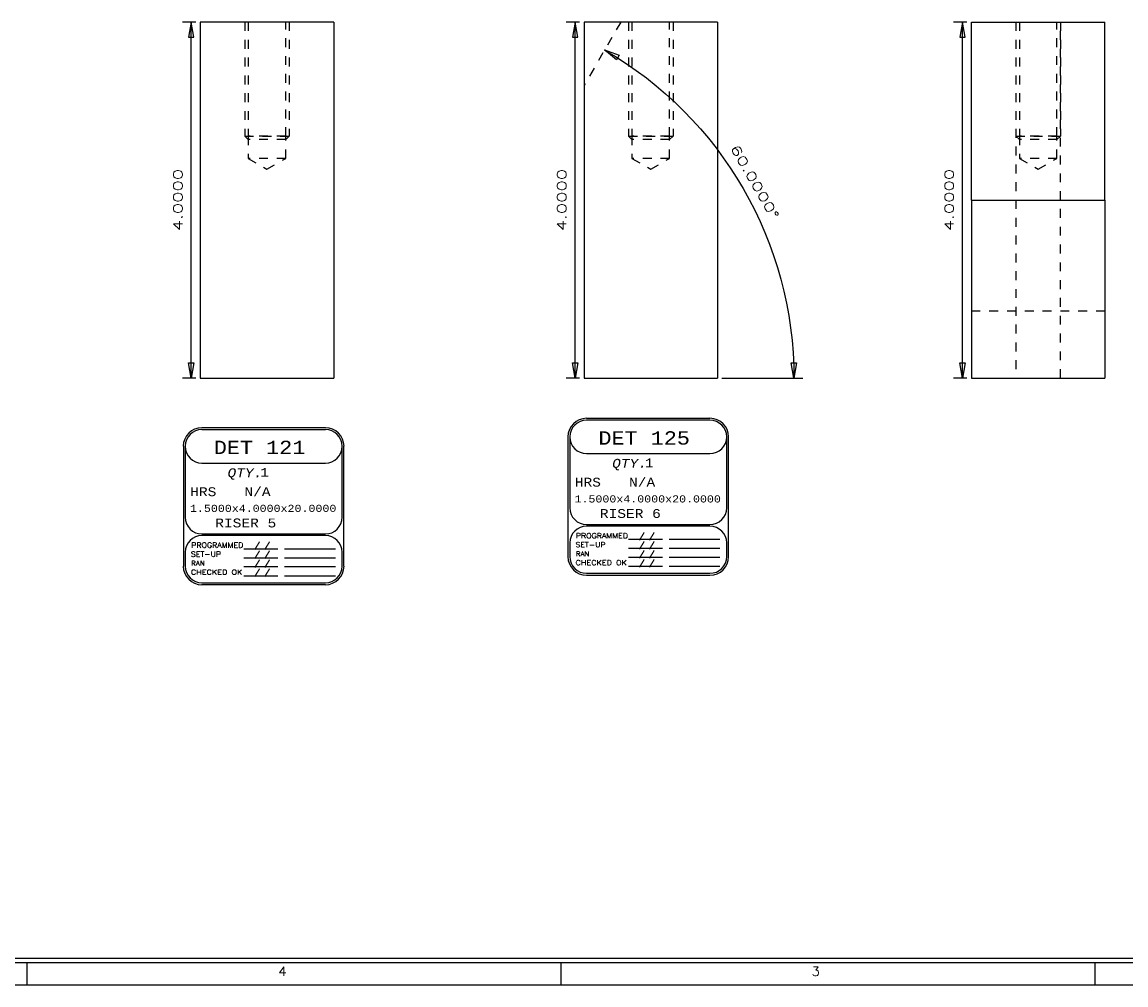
# Model space of a CAD drawing. Header units: inches. Extents: x 3 to 351, y 4 to 271.
# Tile 2 of 256: x 74 to 86, y 5 to 15. Entities that reach past the tile are written whole.
import ezdxf
from ezdxf.enums import TextEntityAlignment as Align

# ---------------------------------------------------------------- set-up
doc = ezdxf.new("R2010")
doc.units = ezdxf.units.IN
doc.header["$LTSCALE"] = 0.5
doc.header["$MEASUREMENT"] = 0
doc.linetypes.add('HIDDEN', pattern=[0.225, 0.15, -0.075])
for name, color, linetype in [('DSS', 7, 'Continuous'), ('PLOTVIEW1', 7, 'Continuous'), ('STR_1', 7, 'Continuous')]:
    doc.layers.add(name, color=color, linetype=linetype)
doc.styles.add('VERO0-Simplex', font='simplex_.ttf')
doc.styles.add('VERO10-Courier New', font='couri.ttf')
doc.styles.add('VERO2-Courier New', font='cour.ttf')
doc.styles.add('VERO3-RomanS', font='romans__.ttf')
doc.styles.add('VERO5-RomanD', font='romand__.ttf')

# ---------------------------------------------------------------- blocks, each defined once
blk = doc.blocks.new('ArrowheadClosed')
at = {"color": 0}
for p, q in [((0, 0), (-1, 0.176)), ((-1, 0.176), (-1, -0.176)), ((-1, -0.176), (0, 0))]:
    blk.add_line(p, q, dxfattribs=at)

msp = doc.modelspace()

# ---------------------------------------------------------------- linework, layer by layer
at = {"layer": 'DSS', "color": 56, "linetype": 'Continuous'}
for p, q in [((75.649, 15.466), (75.499, 15.466)), ((75.599, 11.466), (75.599, 15.466)), ((79.962, 15.466), (79.812, 15.466)), ((79.912, 11.466), (79.912, 15.466)), ((84.315, 15.466), (84.165, 15.466)), ((84.265, 11.466), (84.265, 15.466)), ((75.649, 11.466), (75.499, 11.466)), ((79.962, 11.466), (79.812, 11.466)), ((84.315, 11.466), (84.165, 11.466))]:
    msp.add_line(p, q, dxfattribs=at)
at = {"layer": 'DSS', "color": 9, "linetype": 'Continuous'}
for p, q in [((77.199, 15.466), (75.699, 15.466)), ((75.699, 15.466), (75.699, 11.466)), ((77.199, 15.466), (77.199, 11.466)), ((80.012, 15.466), (80.012, 11.466)), ((81.512, 15.466), (80.012, 15.466)), ((81.512, 15.466), (81.512, 11.466)), ((84.365, 15.466), (85.865, 15.466)), ((84.365, 13.466), (84.365, 15.466)), ((85.865, 13.466), (85.865, 15.466)), ((84.365, 13.466), (85.865, 13.466)), ((84.365, 13.466), (84.365, 11.466)), ((85.865, 13.466), (85.865, 11.466)), ((75.699, 11.466), (77.199, 11.466)), ((80.012, 11.466), (81.512, 11.466)), ((84.365, 11.466), (85.865, 11.466))]:
    msp.add_line(p, q, dxfattribs=at)
at = {"layer": 'DSS', "color": 254, "linetype": 'HIDDEN'}
for p, q in [((76.199, 15.466), (76.199, 14.184)), ((76.238, 15.466), (76.238, 14.184)), ((76.66, 14.184), (76.66, 15.466)), ((76.699, 15.466), (76.699, 14.184)), ((80.424, 15.466), (80.012, 14.751)), ((80.512, 15.466), (80.512, 14.184)), ((80.551, 15.466), (80.551, 14.184)), ((80.973, 14.184), (80.973, 15.466)), ((81.012, 15.466), (81.012, 14.184)), ((84.865, 15.466), (84.865, 11.466)), ((84.865, 15.466), (84.865, 14.184)), ((84.904, 15.466), (84.904, 14.184)), ((85.326, 14.184), (85.326, 15.466)), ((85.365, 11.466), (85.365, 15.466)), ((85.365, 15.466), (85.365, 14.184)), ((76.199, 14.184), (76.699, 14.184)), ((76.238, 14.145), (76.199, 14.184)), ((76.66, 14.184), (76.238, 14.184)), ((76.238, 14.184), (76.238, 13.934)), ((76.66, 14.145), (76.238, 14.145)), ((76.66, 13.934), (76.66, 14.184)), ((76.66, 14.145), (76.699, 14.184)), ((80.512, 14.184), (81.012, 14.184)), ((80.551, 14.145), (80.512, 14.184)), ((80.973, 14.184), (80.551, 14.184)), ((80.551, 14.184), (80.551, 13.934)), ((80.973, 14.145), (80.551, 14.145)), ((80.973, 13.934), (80.973, 14.184)), ((80.973, 14.145), (81.012, 14.184)), ((84.865, 14.184), (85.365, 14.184)), ((84.904, 14.145), (84.865, 14.184)), ((85.326, 14.184), (84.904, 14.184)), ((84.904, 14.184), (84.904, 13.934)), ((85.326, 14.145), (84.904, 14.145)), ((85.326, 13.934), (85.326, 14.184)), ((85.326, 14.145), (85.365, 14.184)), ((76.66, 13.934), (76.238, 13.934)), ((76.238, 13.934), (76.449, 13.813)), ((76.449, 13.813), (76.66, 13.934)), ((80.973, 13.934), (80.551, 13.934)), ((80.551, 13.934), (80.762, 13.813)), ((80.762, 13.813), (80.973, 13.934)), ((85.326, 13.934), (84.904, 13.934)), ((84.904, 13.934), (85.115, 13.813)), ((85.115, 13.813), (85.326, 13.934)), ((85.865, 12.216), (84.365, 12.216))]:
    msp.add_line(p, q, dxfattribs=at)
at = {"layer": 'PLOTVIEW1', "color": 7, "linetype": 'Continuous'}
for p, q in [((81.427, 11.013), (80.04, 11.013)), ((81.427, 10.992), (80.04, 10.992)), ((77.106, 10.907), (75.718, 10.907)), ((77.106, 10.886), (75.718, 10.886)), ((79.831, 10.805), (79.831, 9.46)), ((79.852, 10.805), (79.852, 10.008)), ((81.615, 10.008), (81.615, 10.805)), ((81.636, 9.46), (81.636, 10.805)), ((75.51, 10.699), (75.51, 9.353)), ((75.531, 10.699), (75.531, 9.902)), ((77.293, 9.902), (77.293, 10.699)), ((77.314, 9.353), (77.314, 10.699)), ((80.04, 10.617), (81.427, 10.617)), ((75.718, 10.511), (77.106, 10.511)), ((80.04, 9.821), (81.427, 9.821)), ((81.427, 9.802), (80.04, 9.802)), ((75.718, 9.714), (77.106, 9.714)), ((77.106, 9.696), (75.718, 9.696)), ((79.852, 9.614), (79.852, 9.46)), ((80.511, 9.655), (80.893, 9.655)), ((80.511, 9.554), (80.893, 9.554)), ((80.968, 9.655), (81.539, 9.655)), ((80.968, 9.554), (81.539, 9.554)), ((81.615, 9.46), (81.615, 9.614)), ((75.531, 9.508), (75.531, 9.353)), ((76.19, 9.549), (76.571, 9.549)), ((76.19, 9.448), (76.571, 9.448)), ((76.647, 9.549), (77.218, 9.549)), ((76.647, 9.448), (77.218, 9.448)), ((77.293, 9.353), (77.293, 9.508)), ((80.511, 9.453), (80.893, 9.453)), ((80.968, 9.453), (81.539, 9.453)), ((76.19, 9.347), (76.571, 9.347)), ((76.647, 9.347), (77.218, 9.347)), ((80.511, 9.352), (80.893, 9.352)), ((80.968, 9.352), (81.539, 9.352)), ((76.19, 9.245), (76.571, 9.245)), ((76.647, 9.245), (77.218, 9.245)), ((80.04, 9.272), (81.427, 9.272)), ((80.04, 9.251), (81.427, 9.251)), ((75.718, 9.166), (77.106, 9.166)), ((75.718, 9.145), (77.106, 9.145))]:
    msp.add_line(p, q, dxfattribs=at)
at = {"layer": 'PLOTVIEW1', "color": 97, "linetype": 'Continuous'}
for p, q in [((50.752, 4.948), (96.752, 4.948)), ((50.752, 4.898), (96.752, 4.898)), ((73.752, 4.898), (73.752, 4.648)), ((79.752, 4.898), (79.752, 4.648)), ((85.752, 4.898), (85.752, 4.648)), ((50.752, 4.648), (96.752, 4.648))]:
    msp.add_line(p, q, dxfattribs=at)
at = {"layer": 'PLOTVIEW1', "color": 7, "linetype": 'Continuous'}
for centre, radius, start, end in [((80.04, 10.805), 0.209, 90, 180), ((80.04, 10.805), 0.188, 90, 180), ((80.04, 10.805), 0.188, 90, 270), ((81.427, 10.805), 0.209, 0, 90), ((81.427, 10.805), 0.188, 0, 90), ((81.427, 10.805), 0.188, 270, 90), ((75.718, 10.699), 0.209, 90, 180), ((75.718, 10.699), 0.188, 90, 180), ((75.718, 10.699), 0.188, 90, 270), ((77.106, 10.699), 0.209, 0, 90), ((77.106, 10.699), 0.188, 0, 90), ((77.106, 10.699), 0.188, 270, 90), ((80.04, 10.008), 0.188, 180, 270), ((81.427, 10.008), 0.188, 270, 0), ((75.718, 9.902), 0.188, 180, 270), ((77.106, 9.902), 0.188, 270, 0), ((80.04, 9.614), 0.188, 90, 180), ((81.427, 9.614), 0.188, 0, 90), ((75.718, 9.508), 0.188, 90, 180), ((77.106, 9.508), 0.188, 0, 90), ((80.04, 9.46), 0.209, 180, 270), ((80.04, 9.46), 0.188, 180, 270), ((81.427, 9.46), 0.188, 270, 0), ((81.427, 9.46), 0.209, 270, 0), ((75.718, 9.353), 0.209, 180, 270), ((75.718, 9.353), 0.188, 180, 270), ((77.106, 9.353), 0.188, 270, 0), ((77.106, 9.353), 0.209, 270, 0)]:
    msp.add_arc(centre, radius, start, end, dxfattribs=at)
at = {"layer": 'STR_1', "color": 56, "linetype": 'Continuous'}
msp.add_line((81.562, 11.466), (82.471, 11.466), dxfattribs=at)
at = {"layer": 'STR_1', "color": 56, "linetype": 'Continuous', "extrusion": (0, 0, -1)}
msp.add_arc((-78.115, 11.466), 4.256, 120, 180, dxfattribs=at)

# ---------------------------------------------------------------- block references
at = {"layer": 'DSS', "color": 56, "linetype": 'Continuous', "xscale": 0.170138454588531, "yscale": 0.170138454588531, "zscale": 0.170138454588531, "rotation": 90}
for p in [(75.599, 15.466), (79.912, 15.466), (84.265, 15.466)]:
    msp.add_blockref('ArrowheadClosed', p, dxfattribs=at)
at = {"layer": 'DSS', "color": 56, "linetype": 'Continuous', "extrusion": (0, 0, -1), "xscale": 0.170138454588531, "yscale": 0.170138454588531, "zscale": 0.170138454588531, "rotation": 270}
for p in [(-75.599, 11.466), (-79.912, 11.466), (-84.265, 11.466)]:
    msp.add_blockref('ArrowheadClosed', p, dxfattribs=at)
at = {"layer": 'STR_1', "color": 56, "linetype": 'Continuous', "extrusion": (0, 0, -1), "xscale": 0.170138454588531, "yscale": 0.170138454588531, "zscale": 0.170138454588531}
for p, rotation in [((-80.243, 15.152), 30.00000000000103), ((-82.371, 11.466), 270)]:
    msp.add_blockref('ArrowheadClosed', p, dxfattribs=dict(at, rotation=rotation))

# ---------------------------------------------------------------- texts
at = {"layer": 'DSS', "color": 230, "linetype": 'Continuous', "style": 'VERO0-Simplex', "width": 1.358929}
for p, p2 in [((75.499, 13.116), (75.499, 13.816)), ((79.812, 13.116), (79.812, 13.816)), ((84.165, 13.116), (84.165, 13.816))]:
    msp.add_text('4.0000', height=0.1, rotation=90, dxfattribs=at).set_placement(p, p2, align=Align.FIT)
at = {"layer": 'PLOTVIEW1', "color": 7, "linetype": 'Continuous'}
for s, height, style, width, p, p2 in [('DET 125', 0.15, 'VERO2-Courier New', 0.932229, (80.174, 10.718), (81.202, 10.718)), ('DET 121', 0.15, 'VERO2-Courier New', 0.932229, (75.852, 10.612), (76.881, 10.612)), ('QTY.', 0.1, 'VERO10-Courier New', 0.932229, (80.328, 10.458), (80.719, 10.458)), ('1', 0.1, 'VERO2-Courier New', 0.932229, (80.695, 10.463), (80.793, 10.463)), ('QTY.', 0.1, 'VERO10-Courier New', 0.932229, (76.006, 10.352), (76.398, 10.352)), ('1', 0.1, 'VERO2-Courier New', 0.932229, (76.374, 10.357), (76.472, 10.357)), ('HRS', 0.1, 'VERO2-Courier New', 0.932229, (79.909, 10.246), (80.202, 10.246)), ('N/A', 0.1, 'VERO2-Courier New', 0.932229, (80.518, 10.246), (80.812, 10.246)), ('HRS', 0.1, 'VERO2-Courier New', 0.932229, (75.587, 10.139), (75.881, 10.139)), ('N/A', 0.1, 'VERO2-Courier New', 0.932229, (76.196, 10.139), (76.49, 10.139)), ('1.5000x4.0000x20.0000', 0.08, 'VERO2-Courier New', 0.932229, (79.905, 10.068), (81.55, 10.068)), ('1.5000x4.0000x20.0000', 0.08, 'VERO2-Courier New', 0.932229, (75.584, 9.962), (77.229, 9.962)), ('RISER 6', 0.1, 'VERO2-Courier New', 0.932229, (80.19, 9.894), (80.875, 9.894)), ('RISER 5', 0.1, 'VERO2-Courier New', 0.932229, (75.868, 9.788), (76.554, 9.788)), ('PROGRAMMED', 0.0575, 'VERO3-RomanS', 0.998853, (79.92, 9.666), (80.506, 9.666)), ('/ /', 0.0563, 'VERO3-RomanS', 0.998835, (80.629, 9.665), (80.805, 9.665)), ('PROGRAMMED', 0.0575, 'VERO3-RomanS', 0.998853, (75.598, 9.56), (76.184, 9.56)), ('/ /', 0.0563, 'VERO3-RomanS', 0.998835, (76.307, 9.558), (76.483, 9.558)), ('SET-UP', 0.0565, 'VERO3-RomanS', 0.999446, (79.917, 9.566), (80.254, 9.566)), ('/ /', 0.0563, 'VERO3-RomanS', 0.998835, (80.629, 9.564), (80.805, 9.564)), ('SET-UP', 0.0565, 'VERO3-RomanS', 0.999446, (75.595, 9.459), (75.933, 9.459)), ('/ /', 0.0563, 'VERO3-RomanS', 0.998835, (76.307, 9.457), (76.483, 9.457)), ('RAN', 0.0516, 'VERO3-RomanS', 0.998942, (79.92, 9.466), (80.071, 9.466)), ('/ /', 0.0563, 'VERO3-RomanS', 0.998835, (80.629, 9.462), (80.805, 9.462)), ('CHECKED OK', 0.0548, 'VERO3-RomanS', 0.99943, (75.595, 9.258), (76.173, 9.258)), ('RAN', 0.0516, 'VERO3-RomanS', 0.998942, (75.598, 9.36), (75.75, 9.36)), ('/ /', 0.0563, 'VERO3-RomanS', 0.998835, (76.307, 9.356), (76.483, 9.356)), ('/ /', 0.0563, 'VERO3-RomanS', 0.998835, (76.307, 9.255), (76.483, 9.255)), ('CHECKED OK', 0.0548, 'VERO3-RomanS', 0.99943, (79.917, 9.364), (80.494, 9.364)), ('/ /', 0.0563, 'VERO3-RomanS', 0.998835, (80.629, 9.361), (80.805, 9.361))]:
    msp.add_text(s, height=height, dxfattribs=dict(at, style=style, width=width)).set_placement(p, p2, align=Align.FIT)
at = {"layer": 'PLOTVIEW1', "color": 56, "linetype": 'Continuous', "style": 'VERO5-RomanD', "width": 1.000527}
for s, p, p2 in [('4', (76.577, 4.75), (76.671, 4.75)), ('3', (82.568, 4.75), (82.662, 4.75))]:
    msp.add_text(s, height=0.1, dxfattribs=at).set_placement(p, p2, align=Align.FIT)
at = {"layer": 'STR_1', "color": 7, "linetype": 'Continuous', "style": 'VERO0-Simplex', "width": 1.294616}
msp.add_text('60.0000%%d', height=0.1, rotation=300, dxfattribs=at).set_placement((81.653, 14.051), (82.123, 13.237), align=Align.FIT)

doc.saveas('drawing.dxf')
